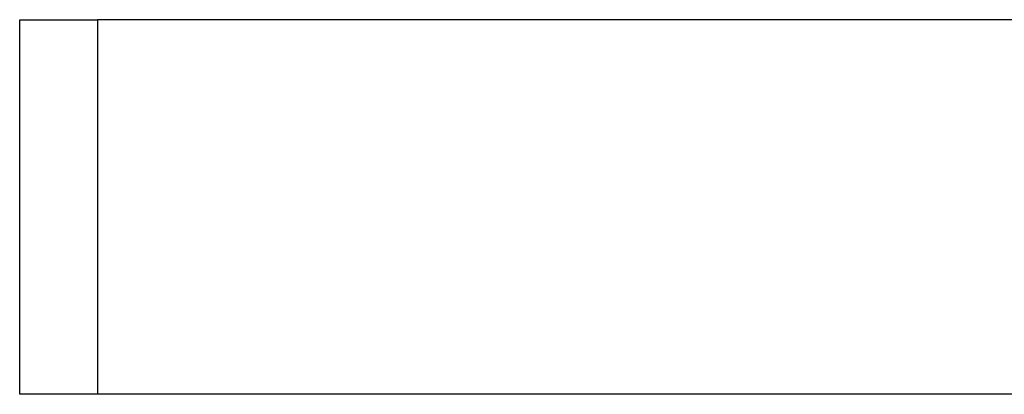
# Model space of a CAD drawing. Header units: millimetres. Extents: x 0 to 420, y 0 to 297.
# Tile 29 of 58: x 166.54 to 170.14, y 188.1 to 189.47. Entities that reach past the tile are written whole.
import ezdxf

# ---------------------------------------------------------------- set-up
doc = ezdxf.new("R2010")
doc.units = ezdxf.units.MM

msp = doc.modelspace()

# ---------------------------------------------------------------- linework, layer by layer
at = {"color": 7, "linetype": 'Continuous', "lineweight": 25}
for p, q in [((166.5443, 188.103), (166.5443, 189.4694)), ((166.5443, 189.4694), (166.829, 189.4694)), ((166.829, 189.4694), (166.829, 188.103)), ((176.5071, 189.4694), (166.829, 189.4694)), ((166.829, 188.103), (166.5443, 188.103)), ((176.5071, 188.103), (166.829, 188.103))]:
    msp.add_line(p, q, dxfattribs=at)

doc.saveas('drawing.dxf')
